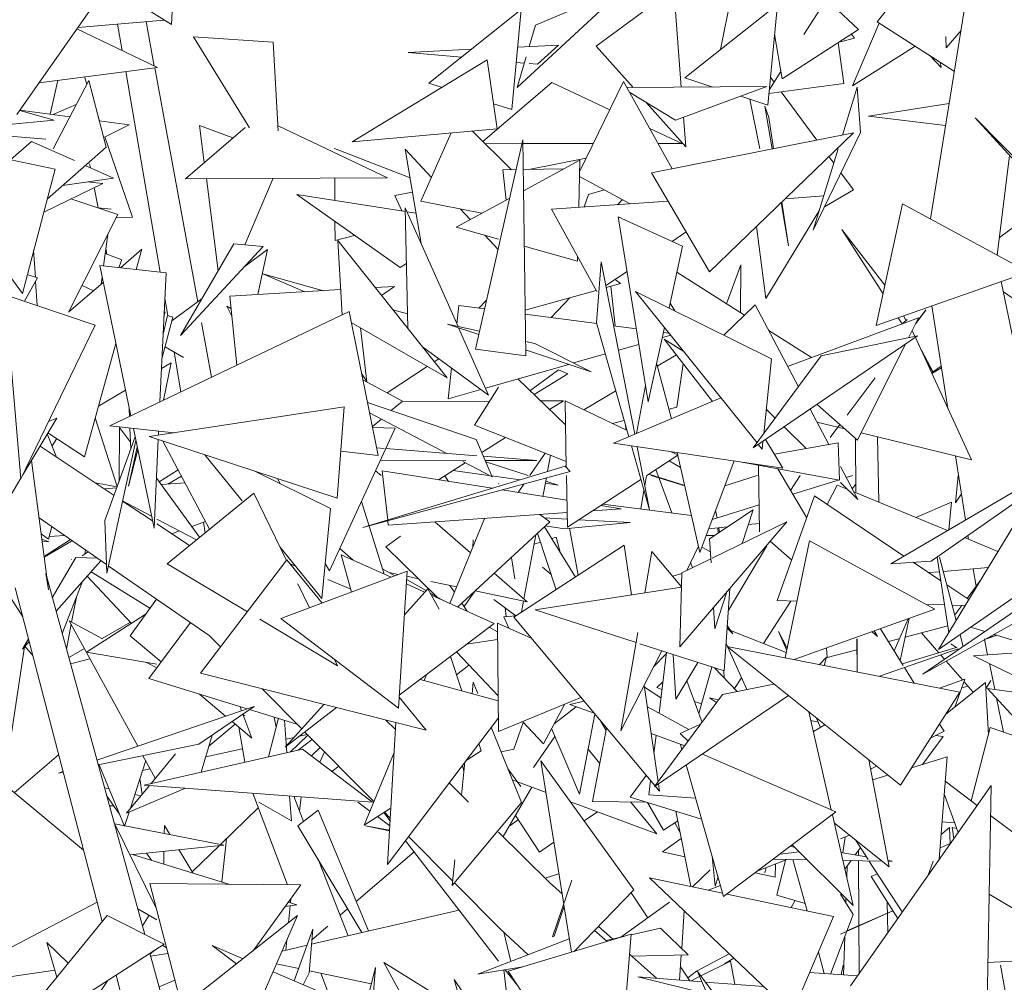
# Model space of a CAD drawing. Header units: metres. Extents: x -14.5 to 13.1, y -18.9 to 3.3.
# Tile 171 of 216: x 11.171 to 11.345, y 2.543 to 2.712. Entities that reach past the tile are written whole.
import ezdxf

# ---------------------------------------------------------------- set-up
doc = ezdxf.new("R2010")
doc.units = ezdxf.units.M
doc.layers.add('G-IMPT', color=7, linetype='Continuous', lineweight=5)
doc.layers.add('L-PLNT', color=7, linetype='Continuous', lineweight=5, true_color=0x005900)

# ---------------------------------------------------------------- blocks, each defined once
blk = doc.blocks.new('ÁRVORES ORNAMENTAIS - Pequeno e Médio Porte - Ipê-roxo-2940656-CORTE_CALÇADA')
at = {"layer": 'G-IMPT', "color": 253, "true_color": 0xaaaaaa}
for p, q in [((7.65086, 2.6772), (7.66295, 2.75189)), ((7.5171, 2.71144), (7.51905, 2.74822)), ((7.48985, 2.69559), (7.51039, 2.72497)), ((7.64148, 2.71191), (7.65168, 2.7248)), ((7.61384, 2.70705), (7.61646, 2.71989)), ((7.50585, 2.71847), (7.5171, 2.71144)), ((7.5972, 2.71811), (7.578, 2.70035)), ((7.5972, 2.71811), (7.58121, 2.71134)), ((7.59194, 2.70766), (7.60562, 2.7177)), ((7.60693, 2.70039), (7.60562, 2.7177)), ((7.62855, 2.70968), (7.63244, 2.71587)), ((7.57873, 2.7141), (7.56244, 2.70111)), ((7.57873, 2.7141), (7.57704, 2.69646)), ((7.62386, 2.71495), (7.60753, 2.70207)), ((7.62386, 2.71495), (7.6222, 2.69723)), ((7.63367, 2.71479), (7.63814, 2.71055)), ((7.50042, 2.71071), (7.51459, 2.70388)), ((7.50058, 2.71094), (7.51581, 2.71224)), ((7.50837, 2.70688), (7.50757, 2.71153)), ((7.51406, 2.70413), (7.51262, 2.71197)), ((7.58011, 2.70758), (7.58121, 2.71134)), ((7.64182, 2.71169), (7.6371, 2.70065)), ((7.64148, 2.71191), (7.65507, 2.70319)), ((7.52099, 2.70926), (7.53085, 2.69324)), ((7.52099, 2.70926), (7.53501, 2.70833)), ((7.62469, 2.70186), (7.62337, 2.70975)), ((7.62469, 2.70186), (7.63814, 2.71055)), ((7.63747, 2.70902), (7.63497, 2.70839)), ((7.63747, 2.70902), (7.63691, 2.70976)), ((7.65358, 2.70933), (7.6536, 2.70731)), ((7.65624, 2.71042), (7.6536, 2.70731)), ((7.53591, 2.69271), (7.53501, 2.70833)), ((7.5781, 2.70748), (7.58528, 2.70783)), ((7.58158, 2.70444), (7.58528, 2.70783)), ((7.59194, 2.70766), (7.59845, 2.70033)), ((7.63458, 2.70825), (7.63557, 2.70108)), ((7.6371, 2.70065), (7.64814, 2.70764)), ((7.55878, 2.70654), (7.56993, 2.70708)), ((7.56817, 2.70568), (7.55878, 2.70654)), ((7.578, 2.70035), (7.57958, 2.70577)), ((7.65002, 2.70643), (7.64993, 2.70645)), ((7.65071, 2.70598), (7.65274, 2.70386)), ((7.49375, 2.70118), (7.51459, 2.70388)), ((7.52171, 2.66261), (7.51412, 2.70382)), ((7.57273, 2.70522), (7.54894, 2.69076)), ((7.57273, 2.70522), (7.57448, 2.69308)), ((7.57926, 2.70465), (7.57784, 2.70478)), ((7.58158, 2.70444), (7.5801, 2.70458)), ((7.65274, 2.70386), (7.65258, 2.70479)), ((7.50217, 2.70096), (7.50174, 2.70221)), ((7.51511, 2.66783), (7.50901, 2.70316)), ((7.60753, 2.70207), (7.61248, 2.70043)), ((7.62245, 2.69998), (7.62447, 2.70318)), ((7.62266, 2.70216), (7.62329, 2.70131)), ((7.49568, 2.69564), (7.49708, 2.70161)), ((7.49626, 2.68953), (7.50249, 2.70157)), ((7.50555, 2.68983), (7.50249, 2.70157)), ((7.56244, 2.70111), (7.56476, 2.70037)), ((7.58409, 2.70123), (7.57197, 2.69085)), ((7.58409, 2.70123), (7.59433, 2.69643)), ((7.59676, 2.70143), (7.58902, 2.68548)), ((7.59676, 2.70143), (7.6053, 2.68601)), ((7.59737, 2.70033), (7.622, 2.7005)), ((7.60591, 2.6946), (7.622, 2.7005)), ((7.62239, 2.69929), (7.63557, 2.70108)), ((7.63794, 2.70043), (7.63534, 2.69197)), ((7.63849, 2.69241), (7.63794, 2.70043)), ((7.60591, 2.6946), (7.59785, 2.69946)), ((7.6174, 2.69882), (7.6222, 2.69723)), ((7.62456, 2.69959), (7.63082, 2.69108)), ((7.50031, 2.69735), (7.49624, 2.69557)), ((7.57385, 2.69748), (7.57704, 2.69646)), ((7.60081, 2.69767), (7.60772, 2.68989)), ((7.62076, 2.68953), (7.61904, 2.69827)), ((7.62168, 2.69705), (7.62295, 2.68953)), ((7.62168, 2.69705), (7.62236, 2.69509)), ((7.63992, 2.69532), (7.65415, 2.69752)), ((7.49035, 2.6963), (7.49639, 2.69462)), ((7.49037, 2.69634), (7.49918, 2.69518)), ((7.50439, 2.69449), (7.50415, 2.6952)), ((7.60772, 2.68989), (7.60733, 2.69512)), ((7.62321, 2.68957), (7.62236, 2.69509)), ((7.65352, 2.69366), (7.63992, 2.69532)), ((7.68416, 2.66713), (7.6587, 2.69503)), ((7.6587, 2.69503), (7.68545, 2.66787)), ((7.48458, 2.69346), (7.49639, 2.69462)), ((7.50433, 2.6945), (7.50965, 2.6938)), ((7.50526, 2.69161), (7.50965, 2.6938)), ((7.53005, 2.69333), (7.51956, 2.68428)), ((7.5279, 2.69147), (7.52203, 2.69363)), ((7.52203, 2.69363), (7.52286, 2.68713)), ((7.53586, 2.6936), (7.55516, 2.68444)), ((7.49496, 2.69123), (7.4871, 2.6919)), ((7.51023, 2.6775), (7.50536, 2.69166)), ((7.54894, 2.69076), (7.57448, 2.69308)), ((7.56104, 2.68035), (7.56639, 2.69234)), ((7.57702, 2.68587), (7.57012, 2.69268)), ((7.60136, 2.69313), (7.607, 2.69048)), ((7.63726, 2.69235), (7.6017, 2.6853)), ((7.61193, 2.66787), (7.63726, 2.69235)), ((7.63849, 2.69241), (7.63019, 2.67523)), ((7.49657, 2.68597), (7.47079, 2.69133)), ((7.4908, 2.66408), (7.47079, 2.69133)), ((7.49241, 2.69086), (7.48872, 2.6876)), ((7.49241, 2.69086), (7.49997, 2.68746)), ((7.50555, 2.68983), (7.49518, 2.6807)), ((7.57067, 2.65423), (7.57902, 2.69111)), ((7.57888, 2.69046), (7.57238, 2.69045)), ((7.57902, 2.69111), (7.57951, 2.65306)), ((7.59144, 2.69047), (7.57903, 2.69046)), ((7.607, 2.69048), (7.60283, 2.69048)), ((7.54582, 2.68958), (7.55913, 2.68444)), ((7.54582, 2.68958), (7.54582, 2.68953)), ((7.56107, 2.67288), (7.55829, 2.68946)), ((7.56288, 2.6845), (7.55829, 2.68946)), ((7.63459, 2.68953), (7.63019, 2.67523)), ((7.63295, 2.68819), (7.63382, 2.68701)), ((7.6626, 2.67081), (7.66478, 2.68836)), ((7.50188, 2.6866), (7.50688, 2.68435)), ((7.50265, 2.68692), (7.50279, 2.68619)), ((7.58907, 2.68755), (7.57914, 2.68216)), ((7.58004, 2.68591), (7.59019, 2.6879)), ((7.58887, 2.67926), (7.58907, 2.68755)), ((7.49657, 2.68597), (7.4908, 2.66408)), ((7.57551, 2.68584), (7.57784, 2.68588)), ((7.57606, 2.6805), (7.57551, 2.68584)), ((7.57909, 2.6859), (7.58623, 2.68601)), ((7.59795, 2.67987), (7.589, 2.68467)), ((7.61193, 2.66787), (7.6017, 2.6853)), ((7.63506, 2.68532), (7.63726, 2.68233)), ((7.49457, 2.67839), (7.50497, 2.68344)), ((7.4979, 2.6831), (7.50688, 2.68435)), ((7.5022, 2.6837), (7.50497, 2.68344)), ((7.55516, 2.68444), (7.51956, 2.68428)), ((7.52323, 2.68429), (7.52533, 2.66805)), ((7.53503, 2.68435), (7.53003, 2.67262)), ((7.54585, 2.6844), (7.54587, 2.68044)), ((7.50346, 2.68271), (7.50414, 2.67912)), ((7.55738, 2.66862), (7.53915, 2.68148)), ((7.53915, 2.68148), (7.5583, 2.67851)), ((7.55646, 2.6813), (7.55956, 2.6819)), ((7.55646, 2.6813), (7.55771, 2.6786)), ((7.59056, 2.68148), (7.58981, 2.67933)), ((7.59334, 2.68234), (7.59056, 2.68148)), ((7.62525, 2.68075), (7.63205, 2.68128)), ((7.63217, 2.67932), (7.63726, 2.68233)), ((7.50763, 2.67797), (7.49934, 2.68071)), ((7.56104, 2.68035), (7.57179, 2.67818)), ((7.5767, 2.68084), (7.56727, 2.67573)), ((7.58404, 2.67894), (7.60462, 2.68032)), ((7.5966, 2.68059), (7.59572, 2.67972)), ((7.62455, 2.68007), (7.62584, 2.67248)), ((7.62584, 2.67248), (7.62466, 2.68017)), ((7.6413, 2.65843), (7.64593, 2.67988)), ((7.66807, 2.66784), (7.64593, 2.67988)), ((7.66299, 2.67394), (7.67195, 2.68051)), ((7.50763, 2.67797), (7.49895, 2.66076)), ((7.50643, 2.67893), (7.50413, 2.67912)), ((7.55871, 2.65791), (7.55829, 2.67915)), ((7.56758, 2.65826), (7.55829, 2.67915)), ((7.55859, 2.67846), (7.56018, 2.67822)), ((7.56975, 2.67708), (7.56802, 2.67894)), ((7.58404, 2.67894), (7.59207, 2.6644)), ((7.62184, 2.66316), (7.63128, 2.67874)), ((7.51023, 2.6775), (7.50733, 2.67737)), ((7.5459, 2.67672), (7.54591, 2.67341)), ((7.59581, 2.67754), (7.60111, 2.64497)), ((7.59581, 2.67754), (7.60717, 2.6724)), ((7.62184, 2.66316), (7.62019, 2.67585)), ((7.50584, 2.67442), (7.50512, 2.66892)), ((7.54933, 2.6743), (7.54591, 2.67341)), ((7.57474, 2.67364), (7.56727, 2.67573)), ((7.57464, 2.67178), (7.57229, 2.67433)), ((7.60781, 2.67489), (7.60533, 2.67324)), ((7.63525, 2.67531), (7.6425, 2.66397)), ((7.63525, 2.67531), (7.64283, 2.66552)), ((7.51866, 2.65668), (7.5281, 2.67278)), ((7.53325, 2.67234), (7.5281, 2.67278)), ((7.54715, 2.6603), (7.54638, 2.67339)), ((7.56567, 2.64918), (7.54638, 2.67339)), ((7.60477, 2.66151), (7.60717, 2.6724)), ((7.49278, 2.67163), (7.49309, 2.66694)), ((7.50833, 2.67001), (7.5054, 2.6711)), ((7.50552, 2.67197), (7.50571, 2.67099)), ((7.50807, 2.6686), (7.51187, 2.67185)), ((7.51088, 2.66829), (7.51187, 2.67185)), ((7.51866, 2.65668), (7.53325, 2.67234)), ((7.53402, 2.67179), (7.52983, 2.66867)), ((7.53402, 2.67179), (7.53231, 2.66386)), ((7.58863, 2.66976), (7.57926, 2.67238)), ((7.51612, 2.66772), (7.50443, 2.669)), ((7.50443, 2.669), (7.50991, 2.64251)), ((7.50833, 2.67001), (7.50779, 2.66863)), ((7.55738, 2.66862), (7.55848, 2.66934)), ((7.58863, 2.66976), (7.58865, 2.67059)), ((7.59279, 2.66966), (7.59201, 2.65887)), ((7.59279, 2.66966), (7.59873, 2.63924)), ((7.61741, 2.66913), (7.61492, 2.66226)), ((7.61741, 2.66913), (7.61735, 2.66072)), ((7.49348, 2.66681), (7.49167, 2.66742)), ((7.51612, 2.66772), (7.51505, 2.64496)), ((7.54387, 2.66455), (7.53317, 2.66751)), ((7.54058, 2.66436), (7.53317, 2.66751)), ((7.59737, 2.66794), (7.59362, 2.66544)), ((7.61809, 2.66025), (7.60616, 2.66781)), ((7.6413, 2.65843), (7.66807, 2.66784)), ((7.49116, 2.66268), (7.49348, 2.66681)), ((7.49314, 2.66619), (7.49341, 2.66192)), ((7.49897, 2.66081), (7.50505, 2.66601)), ((7.50133, 2.66549), (7.50332, 2.66453)), ((7.50486, 2.66693), (7.5047, 2.66571)), ((7.59369, 2.66509), (7.59624, 2.6658)), ((7.59624, 2.6658), (7.59526, 2.66653)), ((7.66712, 2.64778), (7.66333, 2.66617)), ((7.50362, 2.65847), (7.48775, 2.66383)), ((7.52734, 2.66357), (7.54689, 2.66474)), ((7.55298, 2.6651), (7.55636, 2.6653)), ((7.55408, 2.66372), (7.55636, 2.6653)), ((7.5794, 2.6611), (7.59195, 2.66461)), ((7.59527, 2.65832), (7.59453, 2.66532)), ((7.62028, 2.63775), (7.59887, 2.66443)), ((7.59887, 2.66443), (7.62284, 2.65254)), ((7.67708, 2.65502), (7.6637, 2.66437)), ((7.51643, 2.66016), (7.51591, 2.6632)), ((7.52247, 2.66318), (7.51717, 2.65922)), ((7.52859, 2.65143), (7.52734, 2.66357)), ((7.57127, 2.66148), (7.57263, 2.66289)), ((7.58402, 2.6598), (7.58727, 2.6633)), ((7.60496, 2.66236), (7.6058, 2.661)), ((7.61443, 2.65672), (7.61997, 2.66206)), ((7.62757, 2.64763), (7.61997, 2.66206)), ((7.54839, 2.66089), (7.50622, 2.64074)), ((7.51595, 2.66083), (7.51576, 2.65999)), ((7.52768, 2.6602), (7.52681, 2.6618)), ((7.52756, 2.6614), (7.52681, 2.6618)), ((7.54839, 2.66089), (7.55351, 2.63553)), ((7.55866, 2.66048), (7.5561, 2.66118)), ((7.56737, 2.65873), (7.56774, 2.66194)), ((7.56774, 2.66194), (7.57228, 2.66134)), ((7.57941, 2.6604), (7.59205, 2.65874)), ((7.6482, 2.6587), (7.65002, 2.66114)), ((7.65002, 2.66118), (7.64827, 2.65884)), ((7.65392, 2.64381), (7.65107, 2.66186)), ((7.51734, 2.65987), (7.51541, 2.65256)), ((7.51637, 2.66018), (7.51561, 2.65686)), ((7.51734, 2.65987), (7.51637, 2.66018)), ((7.52416, 2.64931), (7.52239, 2.65892)), ((7.54878, 2.65896), (7.56567, 2.64918)), ((7.57139, 2.65741), (7.56575, 2.65867)), ((7.57126, 2.65684), (7.56575, 2.65867)), ((7.59768, 2.6388), (7.59201, 2.65887)), ((7.64874, 2.65978), (7.62568, 2.65122)), ((7.64517, 2.65979), (7.64586, 2.65871)), ((7.64675, 2.65945), (7.64598, 2.65876)), ((7.64654, 2.65926), (7.6461, 2.66011)), ((7.64874, 2.65978), (7.64697, 2.65624)), ((7.48829, 2.65756), (7.49053, 2.63138)), ((7.50362, 2.65847), (7.49053, 2.63138)), ((7.5515, 2.64849), (7.55039, 2.65803)), ((7.57297, 2.64616), (7.56769, 2.65803)), ((7.595, 2.65835), (7.59902, 2.65782)), ((7.60111, 2.64497), (7.604, 2.65804)), ((7.60381, 2.65719), (7.60478, 2.65707)), ((7.62989, 2.65279), (7.62234, 2.65756)), ((7.64762, 2.65754), (7.64811, 2.65647)), ((7.50176, 2.63525), (7.50728, 2.65523)), ((7.58114, 2.65522), (7.57947, 2.65559)), ((7.58114, 2.65522), (7.59107, 2.65025)), ((7.59584, 2.65406), (7.59947, 2.65509)), ((7.60361, 2.65628), (7.60508, 2.6567)), ((7.60394, 2.65601), (7.61242, 2.64502)), ((7.60394, 2.65601), (7.60739, 2.65381)), ((7.64858, 2.65657), (7.6196, 2.63684)), ((7.63159, 2.65306), (7.64858, 2.65657)), ((7.64639, 2.65508), (7.63798, 2.63823)), ((7.64819, 2.6563), (7.65809, 2.63474)), ((7.6514, 2.65005), (7.64876, 2.65505)), ((7.51921, 2.65275), (7.51595, 2.65463)), ((7.51875, 2.64673), (7.51754, 2.65371)), ((7.56131, 2.65465), (7.57297, 2.64616)), ((7.57067, 2.65423), (7.57951, 2.65306)), ((7.59107, 2.65025), (7.57949, 2.6541)), ((7.58796, 2.65181), (7.59355, 2.65341)), ((7.51533, 2.65082), (7.51705, 2.65184)), ((7.51566, 2.64525), (7.51705, 2.65184)), ((7.5642, 2.65255), (7.5634, 2.65202)), ((7.57243, 2.64737), (7.58711, 2.65156)), ((7.60522, 2.64198), (7.60262, 2.65162)), ((7.60271, 2.65127), (7.60606, 2.65326)), ((7.60613, 2.64401), (7.60728, 2.65168)), ((7.63159, 2.65306), (7.6196, 2.63684)), ((7.62146, 2.63935), (7.62284, 2.65254)), ((7.65019, 2.65194), (7.6514, 2.65005)), ((7.55149, 2.64852), (7.5506, 2.64994)), ((7.56216, 2.65121), (7.55507, 2.64656)), ((7.56584, 2.64549), (7.56646, 2.6509)), ((7.58529, 2.65061), (7.58026, 2.64691)), ((7.58695, 2.6499), (7.58098, 2.64623)), ((7.58529, 2.65061), (7.58695, 2.6499)), ((7.65105, 2.65008), (7.65274, 2.65126)), ((7.65279, 2.65098), (7.65109, 2.64998)), ((7.55782, 2.64508), (7.55082, 2.64885)), ((7.58653, 2.6409), (7.5781, 2.64899)), ((7.6374, 2.64426), (7.64108, 2.64918)), ((7.50424, 2.64422), (7.50897, 2.64704)), ((7.56584, 2.64549), (7.57162, 2.64714)), ((7.57046, 2.64085), (7.57474, 2.64756)), ((7.58976, 2.64357), (7.59539, 2.64692)), ((7.60064, 2.64785), (7.59906, 2.63938)), ((7.55163, 2.64483), (7.57079, 2.63833)), ((7.55583, 2.64341), (7.55782, 2.64508)), ((7.5577, 2.64498), (7.57315, 2.64507)), ((7.58214, 2.64512), (7.58617, 2.64514)), ((7.58373, 2.64359), (7.58617, 2.64514)), ((7.58667, 2.63342), (7.58645, 2.64515)), ((7.58645, 2.64515), (7.59737, 2.63992)), ((7.61393, 2.64565), (7.59501, 2.63767)), ((7.5097, 2.64241), (7.50965, 2.64376)), ((7.5475, 2.6441), (7.51317, 2.63883)), ((7.5475, 2.6441), (7.54629, 2.62799)), ((7.56564, 2.63588), (7.552, 2.64301)), ((7.60613, 2.64401), (7.60477, 2.64367)), ((7.62191, 2.64365), (7.62349, 2.6421)), ((7.63293, 2.63746), (7.62965, 2.64368)), ((7.63088, 2.64451), (7.63798, 2.63823)), ((7.6374, 2.64426), (7.63616, 2.64264)), ((7.49088, 2.6321), (7.49687, 2.64211)), ((7.49542, 2.64151), (7.49687, 2.64211)), ((7.50366, 2.64214), (7.50751, 2.63002)), ((7.55249, 2.6406), (7.55407, 2.64193)), ((7.59687, 2.64167), (7.59481, 2.64114)), ((7.63576, 2.6402), (7.63085, 2.6414)), ((7.49531, 2.6395), (7.50176, 2.63525)), ((7.50622, 2.64074), (7.51753, 2.6395)), ((7.50784, 2.63093), (7.50795, 2.64047)), ((7.50985, 2.63786), (7.50795, 2.64047)), ((7.50989, 2.63664), (7.50977, 2.64035)), ((7.51037, 2.64029), (7.51401, 2.62272)), ((7.51481, 2.6398), (7.51477, 2.63907)), ((7.5165, 2.63961), (7.51745, 2.63948)), ((7.54491, 2.61518), (7.55651, 2.6403)), ((7.55251, 2.64047), (7.55651, 2.6403)), ((7.57046, 2.64085), (7.58665, 2.63448)), ((7.5972, 2.64), (7.59712, 2.64081)), ((7.62506, 2.64055), (7.62893, 2.63674)), ((7.63487, 2.64099), (7.63315, 2.63871)), ((7.63489, 2.64097), (7.63315, 2.63871)), ((7.65809, 2.63474), (7.63862, 2.6395)), ((7.4952, 2.63931), (7.49682, 2.63524)), ((7.49685, 2.63849), (7.49604, 2.6372)), ((7.51068, 2.63882), (7.50536, 2.62403)), ((7.51082, 2.63814), (7.50566, 2.61477)), ((7.51317, 2.63883), (7.54629, 2.62799)), ((7.51474, 2.63831), (7.51401, 2.62272)), ((7.51556, 2.63804), (7.5238, 2.62254)), ((7.57359, 2.63173), (7.57079, 2.63833)), ((7.57177, 2.63603), (7.57597, 2.63868)), ((7.62118, 2.63662), (7.62132, 2.638)), ((7.62178, 2.63832), (7.62481, 2.63329)), ((7.63459, 2.63776), (7.62335, 2.63573)), ((7.63482, 2.63116), (7.63459, 2.63776)), ((7.63771, 2.62895), (7.63765, 2.63853)), ((7.64176, 2.62728), (7.64152, 2.63879)), ((7.65228, 2.6013), (7.67462, 2.63822)), ((7.50696, 2.62849), (7.49392, 2.63717)), ((7.51105, 2.63699), (7.50948, 2.6301)), ((7.51116, 2.63648), (7.50948, 2.6301)), ((7.54691, 2.63626), (7.55351, 2.63553)), ((7.55454, 2.63676), (7.55324, 2.63687)), ((7.57087, 2.63546), (7.55487, 2.63674)), ((7.59501, 2.63767), (7.62481, 2.63329)), ((7.60132, 2.62593), (7.59813, 2.63721)), ((7.59915, 2.63706), (7.60132, 2.62593)), ((7.60516, 2.63618), (7.60632, 2.63562)), ((7.61021, 2.61841), (7.60622, 2.63602)), ((7.62118, 2.63662), (7.62051, 2.63745)), ((7.49543, 2.61184), (7.4924, 2.63463)), ((7.52957, 2.62751), (7.52296, 2.63562)), ((7.55392, 2.6347), (7.56894, 2.63465)), ((7.57359, 2.63173), (7.56841, 2.63443)), ((7.5815, 2.63462), (7.57205, 2.63537)), ((7.57235, 2.63464), (7.5815, 2.63462)), ((7.57246, 2.63439), (7.57994, 2.63199)), ((7.58023, 2.63199), (7.58296, 2.63593)), ((7.5839, 2.63556), (7.58337, 2.6327)), ((7.60086, 2.63199), (7.60633, 2.63555)), ((7.60682, 2.63341), (7.60482, 2.63457)), ((7.61021, 2.61841), (7.61625, 2.63455)), ((7.63482, 2.63116), (7.61763, 2.63435)), ((7.65703, 2.62416), (7.65525, 2.63543)), ((7.51824, 2.633), (7.51494, 2.63087)), ((7.53165, 2.63278), (7.54511, 2.62616)), ((7.58645, 2.63364), (7.55082, 2.6228)), ((7.55082, 2.6228), (7.58737, 2.6327)), ((7.55306, 2.63283), (7.55403, 2.63199)), ((7.5552, 2.62413), (7.55423, 2.63279)), ((7.55423, 2.63279), (7.57359, 2.62973)), ((7.56417, 2.63122), (7.56887, 2.63419)), ((7.57296, 2.63199), (7.56675, 2.63285)), ((7.58645, 2.63364), (7.58737, 2.6327)), ((7.60529, 2.6254), (7.60245, 2.63302)), ((7.62074, 2.62206), (7.62056, 2.6338)), ((7.62906, 2.62455), (7.62392, 2.63318)), ((7.63805, 2.62774), (7.63497, 2.63359)), ((7.48585, 2.6237), (7.49052, 2.6315)), ((7.52205, 2.62111), (7.51452, 2.63145)), ((7.51884, 2.63187), (7.51645, 2.63046)), ((7.53579, 2.63142), (7.53632, 2.63048)), ((7.56526, 2.63191), (7.56591, 2.63095)), ((7.57851, 2.63123), (7.57351, 2.63192)), ((7.58315, 2.63156), (7.58255, 2.62831)), ((7.58305, 2.631), (7.58524, 2.6303)), ((7.58686, 2.62289), (7.58669, 2.63199)), ((7.58686, 2.62289), (7.5998, 2.63131)), ((7.6005, 2.63017), (7.60079, 2.63195)), ((7.60754, 2.6302), (7.60122, 2.63223)), ((7.60165, 2.63199), (7.60755, 2.63016)), ((7.61461, 2.63017), (7.62033, 2.63199)), ((7.62619, 2.62937), (7.62788, 2.63199)), ((7.63457, 2.63118), (7.6266, 2.62868)), ((7.63497, 2.63078), (7.63805, 2.62774)), ((7.63717, 2.63199), (7.636, 2.63163)), ((7.64385, 2.61644), (7.67044, 2.63199)), ((7.65572, 2.63199), (7.65525, 2.62716)), ((7.5075, 2.62998), (7.50364, 2.6307)), ((7.50524, 2.62964), (7.50743, 2.6298)), ((7.5153, 2.63038), (7.51947, 2.63068)), ((7.57474, 2.63052), (7.57476, 2.63056)), ((7.57537, 2.62945), (7.58677, 2.62765)), ((7.57816, 2.62901), (7.57918, 2.63048)), ((7.58524, 2.6303), (7.58298, 2.63061)), ((7.59982, 2.62609), (7.60036, 2.62934)), ((7.63265, 2.62689), (7.63443, 2.63031)), ((7.63618, 2.62959), (7.63443, 2.63031)), ((7.6377, 2.63046), (7.63706, 2.62962)), ((7.65385, 2.62229), (7.63733, 2.62911)), ((7.6696, 2.62992), (7.65095, 2.61692)), ((7.51357, 2.62481), (7.50847, 2.6275)), ((7.51375, 2.62398), (7.50847, 2.62749)), ((7.5163, 2.61644), (7.53158, 2.62885)), ((7.53735, 2.617), (7.53158, 2.62885)), ((7.55455, 2.61463), (7.55055, 2.62739)), ((7.62385, 2.60994), (7.63042, 2.62838)), ((7.64617, 2.6178), (7.63042, 2.62838)), ((7.65453, 2.62727), (7.64827, 2.62459)), ((7.65406, 2.62242), (7.65453, 2.62727)), ((7.65631, 2.62873), (7.65525, 2.62716)), ((7.5436, 2.61032), (7.54511, 2.62616)), ((7.59129, 2.62577), (7.59636, 2.62613)), ((7.59273, 2.62671), (7.59636, 2.62613)), ((7.60873, 2.62496), (7.59309, 2.62694)), ((7.61193, 2.62085), (7.61958, 2.62596)), ((7.62066, 2.62682), (7.61239, 2.62423)), ((7.61323, 2.62449), (7.61299, 2.62583)), ((7.61958, 2.62596), (7.61767, 2.62)), ((7.68768, 2.62592), (7.65228, 2.6013)), ((7.50561, 2.61632), (7.49374, 2.62452)), ((7.50566, 2.61477), (7.50536, 2.62403)), ((7.52149, 2.62065), (7.51452, 2.62432)), ((7.52066, 2.62302), (7.52308, 2.6239)), ((7.5553, 2.62324), (7.55521, 2.62399)), ((7.5553, 2.62324), (7.58681, 2.62546)), ((7.56349, 2.62382), (7.56979, 2.61837)), ((7.56615, 2.60943), (7.57226, 2.62443)), ((7.58374, 2.6238), (7.56752, 2.60881)), ((7.58374, 2.6238), (7.58199, 2.62512)), ((7.58278, 2.62453), (7.58683, 2.62431)), ((7.58887, 2.6242), (7.59794, 2.62371)), ((7.60666, 2.6018), (7.62551, 2.6238)), ((7.62551, 2.6238), (7.61235, 2.61742)), ((7.49542, 2.62078), (7.49597, 2.62298)), ((7.52025, 2.61965), (7.51452, 2.62347)), ((7.51714, 2.62172), (7.5185, 2.62222)), ((7.52303, 2.62191), (7.52271, 2.62377)), ((7.58283, 2.62297), (7.58827, 2.61408)), ((7.58633, 2.62259), (7.58297, 2.6231)), ((7.58633, 2.62259), (7.59794, 2.62371)), ((7.58726, 2.62268), (7.58877, 2.61441)), ((7.61177, 2.62257), (7.61504, 2.62293)), ((7.6134, 2.62275), (7.61343, 2.62186)), ((7.61368, 2.62202), (7.61354, 2.62277)), ((7.61874, 2.62334), (7.62071, 2.62355)), ((7.49542, 2.62078), (7.49411, 2.62173)), ((7.49424, 2.62077), (7.49549, 2.62028)), ((7.4943, 2.62033), (7.49549, 2.62028)), ((7.49926, 2.62071), (7.49465, 2.61773)), ((7.49946, 2.62044), (7.49466, 2.61761)), ((7.49553, 2.62121), (7.49827, 2.62139)), ((7.55742, 2.6213), (7.55485, 2.61944)), ((7.57027, 2.62063), (7.57019, 2.61934)), ((7.58129, 2.62154), (7.57918, 2.61024)), ((7.58486, 2.61186), (7.58158, 2.62181)), ((7.58411, 2.62087), (7.58491, 2.62113)), ((7.58556, 2.6185), (7.58491, 2.62113)), ((7.61274, 2.62139), (7.61134, 2.62143)), ((7.61193, 2.62085), (7.61218, 2.6166)), ((7.6226, 2.62041), (7.62639, 2.61705)), ((7.62525, 2.59987), (7.62952, 2.62046)), ((7.65164, 2.60842), (7.62952, 2.62046)), ((7.66275, 2.61861), (7.65687, 2.62104)), ((7.65757, 2.62075), (7.65746, 2.62146)), ((7.50193, 2.61886), (7.50179, 2.61812)), ((7.5436, 2.61032), (7.53616, 2.61944)), ((7.54913, 2.61706), (7.54673, 2.61912)), ((7.56385, 2.61062), (7.55485, 2.61944)), ((7.59689, 2.6197), (7.5774, 2.607)), ((7.58098, 2.61986), (7.5821, 2.62023)), ((7.59689, 2.6197), (7.59814, 2.61095)), ((7.60174, 2.61862), (7.60048, 2.61131)), ((7.60174, 2.61862), (7.60697, 2.61239)), ((7.60995, 2.61955), (7.6079, 2.61526)), ((7.61056, 2.61933), (7.61206, 2.61854)), ((7.6152, 2.60812), (7.62199, 2.61961)), ((7.48444, 2.61712), (7.49086, 2.60706)), ((7.49608, 2.61045), (7.50021, 2.61752)), ((7.49674, 2.60806), (7.50466, 2.61697)), ((7.49946, 2.6172), (7.49944, 2.61722)), ((7.49944, 2.61722), (7.49946, 2.61721)), ((7.504, 2.61743), (7.50021, 2.61752)), ((7.50238, 2.61855), (7.50136, 2.61781)), ((7.52219, 2.59713), (7.53744, 2.61711)), ((7.54365, 2.60951), (7.53744, 2.61711)), ((7.54881, 2.61145), (7.54699, 2.61803)), ((7.54699, 2.61803), (7.55578, 2.61408)), ((7.57698, 2.61756), (7.57761, 2.61378)), ((7.61214, 2.61732), (7.60705, 2.61485)), ((7.64385, 2.61644), (7.65095, 2.61692)), ((7.6541, 2.60431), (7.65204, 2.61761)), ((7.6554, 2.60645), (7.65246, 2.61761)), ((7.52372, 2.60379), (7.50595, 2.61608)), ((7.5163, 2.61644), (7.53046, 2.60797)), ((7.55863, 2.61515), (7.53638, 2.60677)), ((7.53802, 2.6164), (7.53896, 2.61601)), ((7.54418, 2.61648), (7.54491, 2.61518)), ((7.55644, 2.61433), (7.55427, 2.61553)), ((7.55707, 2.591), (7.55863, 2.61515)), ((7.58247, 2.61584), (7.58398, 2.61452)), ((7.6089, 2.61575), (7.60856, 2.61664)), ((7.65269, 2.61342), (7.6478, 2.61671)), ((7.65312, 2.6151), (7.66103, 2.61576)), ((7.65888, 2.61247), (7.6584, 2.61554)), ((7.51237, 2.55113), (7.49491, 2.61473)), ((7.49491, 2.61473), (7.49543, 2.61184)), ((7.51004, 2.60592), (7.50223, 2.61424)), ((7.50295, 2.61504), (7.51329, 2.60861)), ((7.54463, 2.61364), (7.54867, 2.61195)), ((7.55703, 2.61455), (7.55542, 2.61489)), ((7.55853, 2.61369), (7.56196, 2.61171)), ((7.56061, 2.61379), (7.55857, 2.61423)), ((7.57396, 2.61476), (7.57976, 2.60974)), ((7.60544, 2.61422), (7.60704, 2.61474)), ((7.60666, 2.6018), (7.60705, 2.61485)), ((7.65052, 2.61488), (7.65244, 2.61504)), ((7.65972, 2.6136), (7.65729, 2.61032)), ((7.50485, 2.55338), (7.48952, 2.61219)), ((7.50143, 2.61333), (7.49781, 2.60416)), ((7.5414, 2.60866), (7.53933, 2.61291)), ((7.55813, 2.60745), (7.56224, 2.61202)), ((7.55848, 2.61287), (7.5617, 2.61142)), ((7.56428, 2.60844), (7.56224, 2.61202)), ((7.56735, 2.61237), (7.56281, 2.61333)), ((7.56616, 2.61262), (7.56696, 2.61142)), ((7.57976, 2.60974), (7.57062, 2.61167)), ((7.60697, 2.61231), (7.58116, 2.60834)), ((7.61546, 2.61208), (7.6145, 2.59754)), ((7.65761, 2.61011), (7.65375, 2.6127)), ((7.50034, 2.61057), (7.49949, 2.60617)), ((7.50978, 2.60375), (7.51445, 2.61021)), ((7.56264, 2.61132), (7.56511, 2.60989)), ((7.56288, 2.61089), (7.57396, 2.60592)), ((7.56865, 2.60888), (7.57057, 2.61162)), ((7.57391, 2.61013), (7.57779, 2.60726)), ((7.61494, 2.61147), (7.61285, 2.60495)), ((7.62385, 2.60994), (7.62732, 2.60985)), ((7.66997, 2.61109), (7.64953, 2.597)), ((7.56825, 2.60948), (7.5692, 2.60806)), ((7.57607, 2.60713), (7.57587, 2.60868)), ((7.57912, 2.60987), (7.57875, 2.60788)), ((7.58116, 2.60834), (7.59897, 2.60257)), ((7.61263, 2.60877), (7.61285, 2.60495)), ((7.62625, 2.60987), (7.62143, 2.60239)), ((7.62685, 2.59955), (7.65164, 2.60842)), ((7.6697, 2.60826), (7.64953, 2.597)), ((7.65009, 2.60926), (7.65335, 2.60918)), ((7.65469, 2.60914), (7.65699, 2.60908)), ((7.65639, 2.6091), (7.65514, 2.60742)), ((7.51247, 2.60747), (7.50212, 2.60086)), ((7.53266, 2.60665), (7.54637, 2.59846)), ((7.55707, 2.591), (7.53638, 2.60677)), ((7.57778, 2.60724), (7.57566, 2.60711)), ((7.57652, 2.60508), (7.57566, 2.60711)), ((7.60307, 2.57636), (7.5774, 2.607)), ((7.64445, 2.60111), (7.64691, 2.60673)), ((7.64551, 2.5994), (7.6471, 2.60679)), ((7.49941, 2.60577), (7.49857, 2.60139)), ((7.51114, 2.58431), (7.49907, 2.60639)), ((7.50494, 2.60322), (7.49907, 2.60639)), ((7.50984, 2.60613), (7.50486, 2.60327)), ((7.51308, 2.59619), (7.52041, 2.60609)), ((7.55721, 2.59327), (7.57396, 2.60592)), ((7.5731, 2.60528), (7.57454, 2.60445)), ((7.58047, 2.60335), (7.57453, 2.60595)), ((7.57453, 2.60595), (7.57471, 2.58688)), ((7.61601, 2.6041), (7.615, 2.60508)), ((7.61503, 2.60556), (7.61601, 2.6041)), ((7.64205, 2.60499), (7.64606, 2.59852)), ((7.65392, 2.60548), (7.6464, 2.60351)), ((7.66041, 2.60449), (7.65795, 2.60524)), ((7.4908, 2.60139), (7.49186, 2.6032)), ((7.50978, 2.60375), (7.51526, 2.59914)), ((7.52573, 2.60177), (7.52372, 2.60379)), ((7.56908, 2.60224), (7.57455, 2.6031)), ((7.59927, 2.60433), (7.59628, 2.58698)), ((7.62544, 2.6008), (7.61561, 2.60469)), ((7.6256, 2.60154), (7.62407, 2.60448)), ((7.62407, 2.60448), (7.62552, 2.60118)), ((7.63793, 2.59762), (7.63789, 2.60322)), ((7.63793, 2.59738), (7.63791, 2.60322)), ((7.64058, 2.60446), (7.64151, 2.60364)), ((7.64151, 2.60364), (7.64094, 2.60459)), ((7.6453, 2.60322), (7.64344, 2.60274)), ((7.65231, 2.60076), (7.64925, 2.60426)), ((7.6566, 2.60187), (7.65606, 2.60393)), ((7.66042, 2.60279), (7.66035, 2.60322)), ((7.66256, 2.60384), (7.66078, 2.60322)), ((7.66095, 2.60338), (7.66252, 2.60385)), ((7.67051, 2.60144), (7.66206, 2.60399)), ((7.48765, 2.57836), (7.49117, 2.60181)), ((7.4908, 2.60139), (7.49199, 2.60272)), ((7.49262, 2.60028), (7.4912, 2.60198)), ((7.50175, 2.60149), (7.49898, 2.59991)), ((7.59965, 2.60235), (7.6145, 2.59754)), ((7.61482, 2.60241), (7.6185, 2.59427)), ((7.64555, 2.57741), (7.61499, 2.60188)), ((7.61499, 2.60188), (7.65605, 2.59383)), ((7.63255, 2.60159), (7.63263, 2.59992)), ((7.6379, 2.60129), (7.63263, 2.59992)), ((7.65574, 2.60147), (7.64184, 2.59662)), ((7.64588, 2.59881), (7.6554, 2.60169)), ((7.65441, 2.60235), (7.65548, 2.60164)), ((7.66091, 2.6004), (7.66042, 2.60279)), ((7.50272, 2.59971), (7.49928, 2.59881)), ((7.50212, 2.60086), (7.51452, 2.59873)), ((7.54637, 2.59846), (7.54582, 2.59958)), ((7.56627, 2.60011), (7.56824, 2.59404)), ((7.57465, 2.59314), (7.5673, 2.60089)), ((7.59628, 2.58698), (7.60348, 2.60111)), ((7.60205, 2.5983), (7.60433, 2.60065)), ((7.60301, 2.59011), (7.60435, 2.60083)), ((7.60552, 2.60045), (7.60599, 2.59256)), ((7.63131, 2.59868), (7.63252, 2.59995)), ((7.63211, 2.59852), (7.63252, 2.59995)), ((7.65331, 2.5996), (7.65263, 2.60038)), ((7.67086, 2.60108), (7.65842, 2.60023)), ((7.67394, 2.59262), (7.65842, 2.60023)), ((7.51448, 2.59808), (7.5127, 2.59904)), ((7.56951, 2.59856), (7.56732, 2.59687)), ((7.60599, 2.59256), (7.60983, 2.59905)), ((7.61233, 2.59824), (7.61002, 2.59005)), ((7.61277, 2.5981), (7.61681, 2.59392)), ((7.64628, 2.59816), (7.64798, 2.59541)), ((7.6565, 2.59596), (7.6536, 2.59927)), ((7.66218, 2.59429), (7.66123, 2.59885)), ((7.51308, 2.59619), (7.53044, 2.59088)), ((7.52219, 2.59713), (7.56195, 2.58711)), ((7.57466, 2.59227), (7.5609, 2.59606)), ((7.56204, 2.59692), (7.56161, 2.59587)), ((7.61443, 2.59756), (7.61448, 2.59633)), ((7.61756, 2.59636), (7.61632, 2.59443)), ((7.65691, 2.5961), (7.65243, 2.59454)), ((7.65691, 2.5961), (7.65512, 2.59118)), ((7.54005, 2.58734), (7.53305, 2.5944)), ((7.57005, 2.59354), (7.57026, 2.5956)), ((7.57106, 2.5936), (7.57026, 2.5956)), ((7.6004, 2.59507), (7.60284, 2.578)), ((7.60046, 2.5947), (7.60335, 2.59282)), ((7.6037, 2.59562), (7.6026, 2.59461)), ((7.60353, 2.59427), (7.6026, 2.59461)), ((7.60791, 2.5958), (7.61059, 2.58849)), ((7.61421, 2.59339), (7.62327, 2.59524)), ((7.66053, 2.59552), (7.65355, 2.58991)), ((7.65744, 2.59488), (7.65636, 2.59459)), ((7.65838, 2.5938), (7.65675, 2.59567)), ((7.66105, 2.5863), (7.66053, 2.59552)), ((7.66059, 2.59439), (7.66151, 2.59589)), ((7.6681, 2.58661), (7.66091, 2.59447)), ((7.66091, 2.59447), (7.67718, 2.59216)), ((7.52203, 2.59345), (7.52663, 2.58958)), ((7.56195, 2.58711), (7.55719, 2.59293)), ((7.58925, 2.59286), (7.57471, 2.58688)), ((7.61421, 2.59339), (7.60224, 2.57718)), ((7.62582, 2.59321), (7.60224, 2.57718)), ((7.61316, 2.59197), (7.61192, 2.5928)), ((7.61351, 2.59245), (7.61192, 2.5928)), ((7.64555, 2.57741), (7.65605, 2.59383)), ((7.66374, 2.58678), (7.66251, 2.59273)), ((7.53166, 2.59129), (7.50393, 2.58185)), ((7.52193, 2.58466), (7.53166, 2.59129)), ((7.52916, 2.59127), (7.52943, 2.59054)), ((7.53713, 2.58409), (7.54393, 2.59165)), ((7.54615, 2.59109), (7.53713, 2.58409)), ((7.58266, 2.58469), (7.58633, 2.59166)), ((7.58453, 2.58825), (7.58839, 2.59125)), ((7.58981, 2.5922), (7.58729, 2.59164)), ((7.59155, 2.59012), (7.58729, 2.59164)), ((7.60095, 2.59125), (7.60826, 2.58722)), ((7.61049, 2.59173), (7.60924, 2.59219)), ((7.53009, 2.58965), (7.52957, 2.58993)), ((7.52966, 2.58993), (7.53126, 2.5857)), ((7.53086, 2.59075), (7.5392, 2.5882)), ((7.53592, 2.5892), (7.5342, 2.5824)), ((7.53553, 2.58763), (7.5352, 2.58942)), ((7.57469, 2.58928), (7.55513, 2.56344)), ((7.59168, 2.58996), (7.58898, 2.57586)), ((7.63337, 2.57306), (7.62942, 2.59032)), ((7.63077, 2.58924), (7.63149, 2.58761)), ((7.52369, 2.5843), (7.52832, 2.58817)), ((7.52776, 2.58864), (7.53126, 2.5857)), ((7.53001, 2.58145), (7.52895, 2.58764)), ((7.537, 2.58887), (7.53739, 2.58312)), ((7.55658, 2.58721), (7.55488, 2.58889)), ((7.55513, 2.56344), (7.55665, 2.58845)), ((7.57875, 2.57438), (7.57344, 2.58764)), ((7.57905, 2.58849), (7.5774, 2.58377)), ((7.58266, 2.58469), (7.57893, 2.58862)), ((7.58898, 2.57586), (7.58407, 2.58738)), ((7.59377, 2.58747), (7.5913, 2.57452)), ((7.59269, 2.58875), (7.59369, 2.58703)), ((7.60673, 2.58653), (7.61034, 2.58816)), ((7.63108, 2.58855), (7.62976, 2.58884)), ((7.63226, 2.58805), (7.63021, 2.58687)), ((7.65245, 2.5882), (7.65324, 2.58693)), ((7.66139, 2.58761), (7.65802, 2.57467)), ((7.66139, 2.58761), (7.66667, 2.58574)), ((7.52233, 2.57972), (7.52427, 2.58626)), ((7.53723, 2.58551), (7.53869, 2.58582)), ((7.53802, 2.58326), (7.54112, 2.58626)), ((7.53963, 2.58603), (7.54104, 2.58634)), ((7.55275, 2.57454), (7.5406, 2.58678)), ((7.58465, 2.58601), (7.58091, 2.58053)), ((7.60755, 2.58438), (7.60163, 2.58651)), ((7.60212, 2.58305), (7.60251, 2.58619)), ((7.60673, 2.58653), (7.60812, 2.58515)), ((7.65309, 2.58597), (7.64946, 2.58109)), ((7.65085, 2.58569), (7.65324, 2.58693)), ((7.65309, 2.58597), (7.65176, 2.58616)), ((7.50157, 2.56596), (7.47916, 2.58456)), ((7.52193, 2.58466), (7.50417, 2.58099)), ((7.53942, 2.58358), (7.5419, 2.58547)), ((7.54175, 2.58258), (7.54329, 2.58407)), ((7.57126, 2.58475), (7.57168, 2.58345)), ((7.60705, 2.5837), (7.6068, 2.58457)), ((7.48938, 2.57608), (7.49719, 2.58278)), ((7.51423, 2.57864), (7.51206, 2.58262)), ((7.54019, 2.58375), (7.51226, 2.57744)), ((7.51348, 2.57772), (7.51777, 2.58294)), ((7.52313, 2.58242), (7.52957, 2.58383)), ((7.55252, 2.57443), (7.54019, 2.58375)), ((7.54407, 2.58329), (7.54322, 2.58146)), ((7.55633, 2.58317), (7.55103, 2.5704)), ((7.57168, 2.58345), (7.56899, 2.58175)), ((7.5774, 2.58377), (7.57517, 2.58332)), ((7.5905, 2.58378), (7.59258, 2.58122)), ((7.61065, 2.5829), (7.63419, 2.5727)), ((7.6538, 2.58243), (7.64752, 2.58049)), ((7.6538, 2.58243), (7.65241, 2.56438)), ((7.50432, 2.58102), (7.50881, 2.57019)), ((7.51254, 2.58175), (7.50978, 2.57321)), ((7.54655, 2.58079), (7.54534, 2.57986)), ((7.5682, 2.57566), (7.56881, 2.58151)), ((7.56836, 2.58092), (7.56863, 2.57982)), ((7.59859, 2.55901), (7.58219, 2.58174)), ((7.58219, 2.58174), (7.58621, 2.55646)), ((7.61439, 2.5578), (7.60782, 2.58098)), ((7.63997, 2.58188), (7.64359, 2.56306)), ((7.64029, 2.58022), (7.64135, 2.58077)), ((7.49796, 2.57982), (7.49715, 2.57954)), ((7.49799, 2.57971), (7.49715, 2.57954)), ((7.51197, 2.57998), (7.51334, 2.58028)), ((7.57864, 2.57721), (7.57638, 2.5803)), ((7.60077, 2.57912), (7.59794, 2.57528)), ((7.64332, 2.5792), (7.64064, 2.57837)), ((7.50608, 2.57677), (7.50528, 2.57694)), ((7.50917, 2.57247), (7.5132, 2.57737)), ((7.51152, 2.5786), (7.5119, 2.57579)), ((7.55252, 2.57443), (7.51226, 2.57744)), ((7.56942, 2.57445), (7.56602, 2.57783)), ((7.57552, 2.56839), (7.58061, 2.57705)), ((7.57717, 2.57834), (7.57806, 2.578)), ((7.57823, 2.57794), (7.58309, 2.57613)), ((7.6012, 2.57571), (7.60151, 2.57822)), ((7.60289, 2.57763), (7.60307, 2.57636)), ((7.63675, 2.54207), (7.66152, 2.57736)), ((7.65907, 2.57387), (7.65346, 2.57811)), ((7.66152, 2.57736), (7.66076, 2.53347)), ((7.50793, 2.57231), (7.50565, 2.57559)), ((7.50917, 2.57247), (7.51954, 2.5769)), ((7.51168, 2.57552), (7.51061, 2.57576)), ((7.53752, 2.55987), (7.53141, 2.57601)), ((7.53791, 2.57552), (7.53821, 2.57116)), ((7.54036, 2.57104), (7.53864, 2.57547)), ((7.53993, 2.57537), (7.53967, 2.57281)), ((7.61052, 2.57145), (7.59794, 2.57528)), ((7.6012, 2.57571), (7.60947, 2.57516)), ((7.65329, 2.5759), (7.65571, 2.56908)), ((7.50615, 2.57378), (7.50689, 2.57381)), ((7.53821, 2.57116), (7.53245, 2.57445)), ((7.55205, 2.57286), (7.5499, 2.57445)), ((7.56656, 2.55976), (7.57875, 2.57438)), ((7.58757, 2.57445), (7.6026, 2.56885)), ((7.60068, 2.57445), (7.5913, 2.57452)), ((7.59806, 2.57445), (7.6026, 2.56885)), ((7.60099, 2.57436), (7.60379, 2.56949)), ((7.5096, 2.57265), (7.50881, 2.57019)), ((7.52573, 2.56698), (7.53238, 2.57345)), ((7.54291, 2.57303), (7.53934, 2.57025)), ((7.54291, 2.57303), (7.55182, 2.55173)), ((7.55565, 2.57332), (7.55103, 2.5704)), ((7.55555, 2.57026), (7.55337, 2.57188)), ((7.55449, 2.57259), (7.5556, 2.57115)), ((7.55563, 2.57163), (7.55461, 2.57266)), ((7.57769, 2.57208), (7.58197, 2.56564)), ((7.59215, 2.57275), (7.58984, 2.57114)), ((7.60861, 2.55958), (7.60595, 2.57284)), ((7.61439, 2.5578), (7.63419, 2.5727)), ((7.63721, 2.55623), (7.63356, 2.57222)), ((7.6788, 2.55895), (7.66143, 2.57209)), ((7.50693, 2.57093), (7.51437, 2.55576)), ((7.50709, 2.5706), (7.52629, 2.56687)), ((7.51585, 2.57029), (7.51582, 2.56891)), ((7.51585, 2.57029), (7.5168, 2.56872)), ((7.53934, 2.57025), (7.55063, 2.55145)), ((7.55549, 2.56937), (7.55128, 2.57028)), ((7.55128, 2.57028), (7.5555, 2.56952)), ((7.57818, 2.57134), (7.57658, 2.57019)), ((7.6063, 2.57111), (7.60379, 2.56949)), ((7.60579, 2.57078), (7.6067, 2.56912)), ((7.64359, 2.56306), (7.63391, 2.5707)), ((7.65511, 2.57076), (7.65291, 2.57094)), ((7.56664, 2.56053), (7.55887, 2.56837)), ((7.58368, 2.56029), (7.57474, 2.56916)), ((7.63497, 2.56796), (7.63658, 2.56859)), ((7.6354, 2.56551), (7.6358, 2.56829)), ((7.65418, 2.56994), (7.65274, 2.56876)), ((7.65418, 2.56994), (7.65433, 2.56712)), ((7.65497, 2.56802), (7.65468, 2.56999)), ((7.65468, 2.56999), (7.65546, 2.5698)), ((7.50976, 2.56517), (7.52629, 2.56687)), ((7.52075, 2.56213), (7.52554, 2.5668)), ((7.52677, 2.56799), (7.52594, 2.5604)), ((7.55832, 2.56764), (7.57474, 2.54643)), ((7.58447, 2.56739), (7.58197, 2.56564)), ((7.60692, 2.56802), (7.60362, 2.56567)), ((7.62693, 2.56646), (7.6262, 2.56668)), ((7.62649, 2.5669), (7.63721, 2.55623)), ((7.63985, 2.56434), (7.63761, 2.56777)), ((7.65256, 2.56638), (7.65433, 2.56712)), ((7.51019, 2.56521), (7.52739, 2.55995)), ((7.51357, 2.56418), (7.51267, 2.56547)), ((7.51576, 2.56579), (7.51571, 2.56353)), ((7.5184, 2.56606), (7.52086, 2.56195)), ((7.55984, 2.56568), (7.54965, 2.55692)), ((7.60362, 2.56567), (7.60757, 2.56478)), ((7.61288, 2.55963), (7.61238, 2.56489)), ((7.62436, 2.56529), (7.62772, 2.56566)), ((7.63508, 2.56556), (7.63955, 2.56481)), ((7.63852, 2.56638), (7.6376, 2.56514)), ((7.63815, 2.56504), (7.63814, 2.56586)), ((7.54822, 2.55089), (7.54314, 2.56393)), ((7.56656, 2.55976), (7.56703, 2.56429)), ((7.62059, 2.56239), (7.62556, 2.56432)), ((7.62311, 2.56436), (7.62913, 2.56426)), ((7.62353, 2.56353), (7.62347, 2.5612)), ((7.62378, 2.55804), (7.62529, 2.56421)), ((7.6291, 2.55527), (7.62662, 2.5643)), ((7.6354, 2.56416), (7.64232, 2.56406)), ((7.63686, 2.56414), (7.63575, 2.56264)), ((7.63615, 2.56319), (7.63609, 2.56116)), ((7.63829, 2.54426), (7.63815, 2.56412)), ((7.64589, 2.55509), (7.64001, 2.56409)), ((7.64337, 2.56416), (7.64412, 2.56403)), ((7.6434, 2.56404), (7.64412, 2.56403)), ((7.6513, 2.56404), (7.65042, 2.56155)), ((7.58292, 2.56104), (7.58536, 2.56181)), ((7.61203, 2.56253), (7.60891, 2.55951)), ((7.61997, 2.56199), (7.62347, 2.5612)), ((7.62163, 2.56198), (7.6219, 2.5629)), ((7.64038, 2.56131), (7.64152, 2.56178)), ((7.51325, 2.56008), (7.53988, 2.55985)), ((7.51325, 2.56008), (7.52032, 2.53292)), ((7.53988, 2.55985), (7.53146, 2.54825)), ((7.57508, 2.55203), (7.56695, 2.56022)), ((7.58592, 2.55828), (7.58368, 2.56029)), ((7.58766, 2.56066), (7.58421, 2.55068)), ((7.62647, 2.53721), (7.60132, 2.56111)), ((7.61422, 2.5584), (7.60132, 2.56111)), ((7.61166, 2.55893), (7.61383, 2.55977)), ((7.61341, 2.56125), (7.61288, 2.55963)), ((7.64507, 2.55392), (7.64038, 2.56131)), ((7.59859, 2.55901), (7.58803, 2.54813)), ((7.59808, 2.55848), (7.60103, 2.55405)), ((7.63377, 2.55428), (7.61498, 2.55824)), ((7.62378, 2.55804), (7.62875, 2.55656)), ((7.63722, 2.55462), (7.63497, 2.55821)), ((7.66119, 2.5582), (7.67979, 2.54721)), ((7.48902, 2.54891), (7.50397, 2.55678)), ((7.53713, 2.55606), (7.53918, 2.55635)), ((7.53767, 2.55681), (7.53918, 2.55635)), ((7.53801, 2.55619), (7.53771, 2.55321)), ((7.53813, 2.55743), (7.53806, 2.55669)), ((7.58623, 2.55631), (7.58756, 2.54798)), ((7.60485, 2.5568), (7.59629, 2.55065)), ((7.6263, 2.55585), (7.62699, 2.55708)), ((7.63596, 2.55747), (7.63594, 2.55666)), ((7.64334, 2.55146), (7.64323, 2.55682)), ((7.50572, 2.55445), (7.49458, 2.54076)), ((7.51578, 2.54943), (7.50572, 2.55445)), ((7.51113, 2.55565), (7.51452, 2.55369)), ((7.51313, 2.55449), (7.51195, 2.55264)), ((7.52022, 2.53935), (7.53928, 2.55445)), ((7.53928, 2.55445), (7.53267, 2.53917)), ((7.56778, 2.55542), (7.54177, 2.5494)), ((7.54813, 2.55561), (7.54682, 2.55449)), ((7.58451, 2.55079), (7.58627, 2.55611)), ((7.60746, 2.55528), (7.60701, 2.54863)), ((7.63722, 2.55462), (7.63322, 2.54415)), ((7.6442, 2.55529), (7.63497, 2.55119)), ((7.6442, 2.55529), (7.63612, 2.55174)), ((7.62647, 2.53721), (7.63377, 2.55428)), ((7.53872, 2.54294), (7.54199, 2.55206)), ((7.54199, 2.55206), (7.54134, 2.54437)), ((7.54463, 2.5526), (7.54183, 2.5502)), ((7.57995, 2.54754), (7.57508, 2.55203)), ((7.57563, 2.55152), (7.57691, 2.54637)), ((7.59808, 2.55115), (7.57645, 2.54464)), ((7.59161, 2.55182), (7.59388, 2.54989)), ((7.5948, 2.55032), (7.59232, 2.55254)), ((7.59808, 2.55115), (7.5967, 2.53406)), ((7.59807, 2.55105), (7.60326, 2.55221)), ((7.60326, 2.55221), (7.60815, 2.54755)), ((7.49689, 2.5436), (7.49513, 2.54969)), ((7.4989, 2.54608), (7.49513, 2.54969)), ((7.51578, 2.54943), (7.50093, 2.53984)), ((7.51546, 2.54923), (7.51617, 2.54884)), ((7.52969, 2.54685), (7.52423, 2.5492)), ((7.52423, 2.5492), (7.52855, 2.54595)), ((7.54097, 2.54922), (7.53658, 2.5482)), ((7.5374, 2.5501), (7.53723, 2.54835)), ((7.57106, 2.54411), (7.58718, 2.55033)), ((7.58451, 2.55079), (7.58421, 2.55068)), ((7.59367, 2.55007), (7.59683, 2.55078)), ((7.63575, 2.55076), (7.63552, 2.54398)), ((7.52219, 2.51536), (7.51328, 2.54782)), ((7.51332, 2.54766), (7.51409, 2.54834)), ((7.51645, 2.54776), (7.51341, 2.54732)), ((7.60254, 2.54339), (7.5978, 2.54764)), ((7.59819, 2.54728), (7.60815, 2.54755)), ((7.60694, 2.54751), (7.60664, 2.54308)), ((7.60962, 2.54466), (7.6154, 2.54773)), ((7.63213, 2.54423), (7.63109, 2.54801)), ((7.5395, 2.54511), (7.5356, 2.54593)), ((7.55448, 2.54616), (7.56855, 2.53749)), ((7.55448, 2.54616), (7.55812, 2.53959)), ((7.61559, 2.54644), (7.61037, 2.5438)), ((7.61457, 2.54592), (7.61622, 2.54695)), ((7.61559, 2.54644), (7.61637, 2.54235)), ((7.67078, 2.54671), (7.66098, 2.54616)), ((7.49653, 2.54485), (7.482, 2.54272)), ((7.54365, 2.54081), (7.535, 2.54455)), ((7.5403, 2.54226), (7.54134, 2.54437)), ((7.5523, 2.54241), (7.5414, 2.54471)), ((7.5467, 2.53561), (7.54342, 2.54428)), ((7.54583, 2.51741), (7.55304, 2.54527)), ((7.55127, 2.52467), (7.55304, 2.54527)), ((7.57106, 2.54411), (7.57899, 2.5454)), ((7.57565, 2.54486), (7.57653, 2.5373)), ((7.57592, 2.5449), (7.5779, 2.54235)), ((7.58588, 2.53023), (7.57645, 2.54464)), ((7.6068, 2.5454), (7.60843, 2.54295)), ((7.60962, 2.54466), (7.60808, 2.54347)), ((7.61469, 2.53808), (7.60979, 2.54457)), ((7.60979, 2.54457), (7.61266, 2.53786)), ((7.63797, 2.54381), (7.62955, 2.54441)), ((7.63547, 2.54568), (7.6351, 2.54402)), ((7.66321, 2.54568), (7.66636, 2.52776)), ((7.50578, 2.54297), (7.50354, 2.53946)), ((7.50868, 2.53872), (7.50731, 2.54396)), ((7.51491, 2.54187), (7.51768, 2.54307)), ((7.57571, 2.53017), (7.56689, 2.5432)), ((7.57192, 2.5259), (7.56689, 2.5432)), ((7.61146, 2.54066), (7.59926, 2.54364)), ((7.61055, 2.54279), (7.59926, 2.54364)), ((7.61016, 2.54369), (7.60865, 2.54293)), ((7.62146, 2.54197), (7.61117, 2.54274))]:
    blk.add_line(p, q, dxfattribs=at)

msp = doc.modelspace()

# ---------------------------------------------------------------- block references
at = {"layer": 'L-PLNT', "color": 253, "true_color": 0xaaaaaa}
msp.add_blockref('ÁRVORES ORNAMENTAIS - Pequeno e Médio Porte - Ipê-roxo-2940656-CORTE_CALÇADA', (3.68079, 0), dxfattribs=at)

doc.saveas('drawing.dxf')
